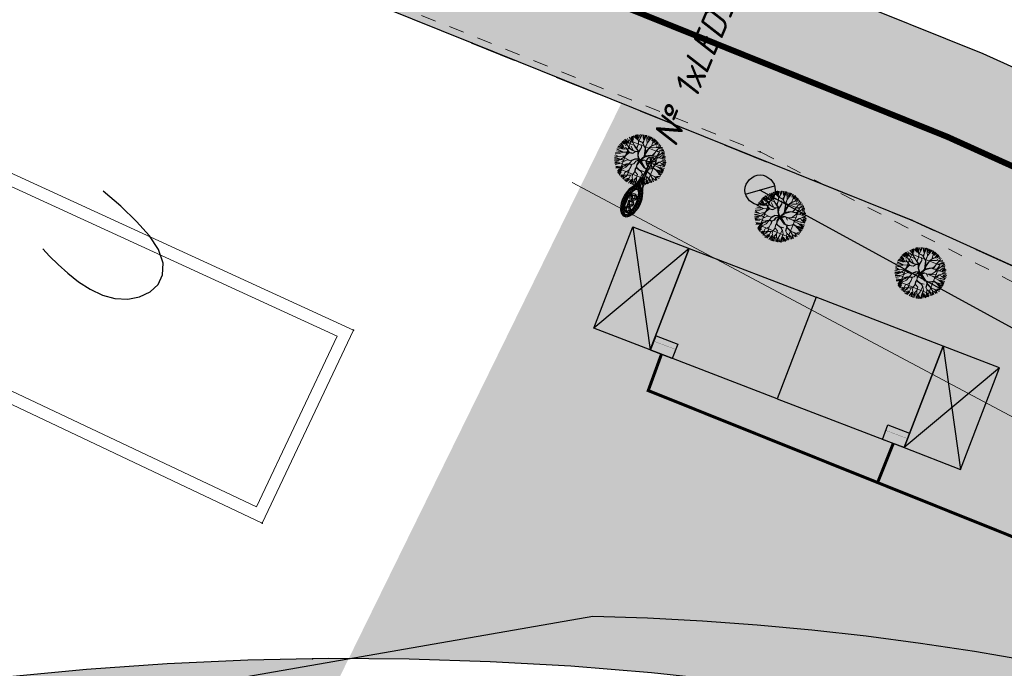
# Model space of a CAD drawing. Extents: x 4085 to 16701, y -65 to 10948.
# Tile 131 of 256: x 14807 to 14840, y 10893 to 10915. Entities that reach past the tile are written whole.
import ezdxf
from ezdxf.xclip import XClip

# ---------------------------------------------------------------- set-up
doc = ezdxf.new("R2010")
doc.units = 0
doc.header["$MEASUREMENT"] = 0
doc.header["$XCLIPFRAME"] = 0
for name, pattern in [('ACAD_ISO03W100', [30, 12, -18]), ('CONTI', [0]), ('STRIHSMALL', [1, 0.5, -0.5]), ('Д_ТРОТ_ТРУБА', [3, 1.5, -1.5])]:
    doc.linetypes.add(name, pattern=pattern)
doc.layers.get('0').update_dxf_attribs({"color": 250, "linetype": 'CONTI'})
for name, color, linetype in [('(011) Колодцы', 7, 'Continuous'), ('(014) Водопровод', 5, 'ИК_Водопровод -------в--------'), ('(025) Дорога', 7, 'Continuous'), ('(035) Откосы', 7, 'Continuous'), ('GORIZDEFAULT', 32, 'CONTI'), ('PI_TTDEFAULT', 5, 'CONTI'), ('Трассы.Дискретная модель.Подошвы откосов', 7, 'Continuous'), ('Электрика', 7, 'Continuous')]:
    doc.layers.add(name, color=color, linetype=linetype)
for name, color, linetype, lineweight in [('.', 7, 'Continuous', 15), ('0ZG - GOR-INCE', 5, 'Continuous', 15), ('Cayxanh1', 98, 'Continuous', 30)]:
    doc.layers.add(name, color=color, linetype=linetype, lineweight=lineweight)
doc.styles.add('ISOCPEUR_0001', font='isocpeur.TTF', dxfattribs={"height": 0.2})
doc.styles.add('S', font='txtwr', dxfattribs={"oblique": 15})
doc.styles.get("Standard").update_dxf_attribs({"font": 'times.ttf'})
doc.linetypes.add('ИК_Водопровод -------в--------', pattern='A,9,-0.6,["В",Standard,S=1.2,R=0,X=0,Y=-0.6],-1.2', length=10.8)
doc.linetypes.add('ОТКОСЫ_НЕУКР', pattern='A,0.5,["|",Standard,S=1.2,R=0,X=0,Y=-1.2],1,["|",Standard,S=0.5,R=0,X=0,Y=-0.5],0.5', length=2)

# ---------------------------------------------------------------- blocks, each defined once
blk = doc.blocks.new('wedwedwedewdewd')
at = {"layer": '.', "linetype": 'Continuous'}
h = blk.add_hatch(color=256, dxfattribs=at)
h.dxf.hatch_style = 1
h.set_gradient(color1=(255, 217, 179), color2=(255, 209, 163), one_color=1, tint=0.82, name='HEMISPHERICAL')
h.paths.add_polyline_path([(16128.663, 10756.61), (16126.663, 10756.61), (16126.663, 10760.21), (16128.663, 10760.21)])
h.paths.add_polyline_path([(16137.663, 10756.61), (16139.663, 10756.61), (16139.663, 10760.21), (16137.663, 10760.21)])
h = blk.add_hatch(color=256, dxfattribs=at)
h.dxf.hatch_style = 1
h.set_gradient(color1=(255, 127, 127), color2=(255, 133, 133), one_color=1, tint=0.76, name='HEMISPHERICAL')
h.paths.add_polyline_path([(16133.163, 10760.21), (16133.163, 10756.61), (16137.663, 10756.61), (16137.663, 10760.21)])
h.paths.add_polyline_path([(16133.163, 10760.21), (16133.163, 10756.61), (16128.663, 10756.61), (16128.663, 10760.21)])
at = {"linetype": 'Continuous'}
for points in [[(16128.663, 10756.61), (16126.663, 10756.61), (16126.663, 10760.21), (16128.663, 10760.21)], [(16133.163, 10760.21), (16133.163, 10756.61), (16128.663, 10756.61), (16128.663, 10760.21)], [(16133.163, 10760.21), (16133.163, 10756.61), (16137.663, 10756.61), (16137.663, 10760.21)], [(16137.663, 10756.61), (16139.663, 10756.61), (16139.663, 10760.21), (16137.663, 10760.21)]]:
    blk.add_lwpolyline(points, close=True, dxfattribs=at)
for points in [[(16126.663, 10760.21), (16128.663, 10756.61)], [(16128.663, 10760.21), (16126.663, 10756.61)], [(16137.663, 10760.21), (16139.663, 10756.61)], [(16139.663, 10760.21), (16137.663, 10756.61)]]:
    blk.add_lwpolyline(points, dxfattribs=at)
blk = doc.blocks.new('qwdwqdwqdwqdwqdwqdwqdwqdwqdwq')
at = {"layer": 'Cayxanh1', "lineweight": 18, "extrusion": (-1.80213e-06, 5.58366e-05, 1)}
for p, q in [((16015.25, 11063.047, 9.176), (16015.093, 11063.1, 9.175)), ((16015.139, 11063.133, 9.175), (16015.208, 11063.089, 9.176)), ((16015.253, 11063.055, 9.176), (16015.163, 11063.169, 9.175)), ((16015.177, 11063.169, 9.175), (16015.25, 11063.073, 9.176)), ((16015.25, 11063.073, 9.176), (16015.192, 11063.183, 9.175)), ((16015.272, 11063.062, 9.176), (16015.203, 11063.191, 9.175)), ((16015.238, 11063.201, 9.175), (16015.289, 11063.08, 9.176)), ((16015.273, 11063.205, 9.175), (16015.337, 11063.119, 9.175)), ((16015.308, 11063.231, 9.175), (16015.342, 11063.192, 9.175)), ((16015.345, 11063.131, 9.175), (16015.324, 11063.175, 9.175)), ((16015.326, 11062.988, 9.176), (16015.353, 11063.168, 9.175)), ((16015.353, 11063.168, 9.175), (16015.342, 11063.249, 9.175)), ((16015.377, 11063.248, 9.175), (16015.457, 11063.118, 9.175)), ((16015.485, 11063.094, 9.176), (16015.405, 11063.263, 9.175)), ((16015.454, 11063.269, 9.175), (16015.479, 11063.174, 9.175)), ((16015.473, 11063.014, 9.176), (16015.488, 11063.104, 9.176)), ((16015.485, 11063.207, 9.175), (16015.474, 11063.28, 9.175)), ((16015.488, 11063.104, 9.176), (16015.485, 11063.207, 9.175)), ((16015.486, 11063.28, 9.175), (16015.492, 11063.211, 9.175)), ((16015.488, 11063.075, 9.176), (16015.5, 11063.284, 9.175)), ((16015.554, 11063.16, 9.175), (16015.515, 11063.28, 9.175)), ((16015.558, 11063.163, 9.175), (16015.574, 11063.291, 9.175)), ((16015.608, 11063.053, 9.176), (16015.558, 11063.163, 9.175)), ((16015.604, 11063.156, 9.175), (16015.652, 11063.289, 9.175)), ((16015.605, 11063.285, 9.175), (16015.604, 11063.156, 9.175)), ((16015.612, 11063.053, 9.176), (16015.683, 11063.29, 9.175)), ((16015.708, 11063.271, 9.175), (16015.725, 11063.177, 9.175)), ((16015.774, 11063.155, 9.175), (16015.727, 11063.286, 9.175)), ((16015.781, 11063.008, 9.176), (16015.774, 11063.155, 9.175)), ((16015.776, 11063.211, 9.175), (16015.811, 11063.271, 9.175)), ((16015.777, 11063.267, 9.175), (16015.776, 11063.211, 9.175)), ((16015.778, 11063.158, 9.175), (16015.833, 11063.256, 9.175)), ((16015.781, 11063.03, 9.176), (16015.872, 11063.099, 9.176)), ((16015.784, 11063.008, 9.176), (16015.872, 11063.095, 9.176)), ((16015.867, 11063.241, 9.175), (16015.806, 11063.142, 9.175)), ((16015.866, 11063.12, 9.176), (16015.897, 11063.227, 9.175)), ((16015.872, 11063.095, 9.176), (16015.931, 11063.223, 9.175)), ((16015.914, 11063.133, 9.175), (16015.953, 11063.201, 9.175)), ((16015.914, 11063.094, 9.176), (16015.991, 11063.18, 9.175)), ((16015.949, 11063.025, 9.176), (16016.133, 11063.108, 9.176)), ((16016, 11063.089, 9.176), (16016.017, 11063.166, 9.175)), ((16016.048, 11063.05, 9.176), (16016.063, 11063.149, 9.175)), ((16014.919, 11062.753, 9.176), (16014.831, 11062.79, 9.176)), ((16015.008, 11062.776, 9.176), (16014.841, 11062.812, 9.176)), ((16015.004, 11062.793, 9.176), (16014.858, 11062.846, 9.176)), ((16015.021, 11062.822, 9.176), (16014.879, 11062.885, 9.176)), ((16015.021, 11062.825, 9.176), (16014.894, 11062.888, 9.176)), ((16015.047, 11062.825, 9.176), (16014.905, 11062.903, 9.176)), ((16015.06, 11062.836, 9.176), (16014.953, 11062.949, 9.176)), ((16015.147, 11062.926, 9.176), (16014.992, 11063.013, 9.176)), ((16015.252, 11062.82, 9.176), (16015.021, 11062.822, 9.176)), ((16015.095, 11062.891, 9.176), (16015.022, 11062.931, 9.176)), ((16015.044, 11063.039, 9.176), (16015.147, 11062.926, 9.176)), ((16015.133, 11062.986, 9.176), (16015.056, 11063.071, 9.176)), ((16015.087, 11063.09, 9.176), (16015.147, 11062.995, 9.176)), ((16015.161, 11062.891, 9.176), (16015.095, 11062.891, 9.176)), ((16015.168, 11062.894, 9.176), (16015.133, 11062.986, 9.176)), ((16015.259, 11062.824, 9.176), (16015.168, 11062.894, 9.176)), ((16015.398, 11062.732, 9.176), (16015.252, 11062.82, 9.176)), ((16015.334, 11063.014, 9.176), (16015.253, 11063.055, 9.176)), ((16015.438, 11062.688, 9.176), (16015.267, 11062.806, 9.176)), ((16015.334, 11063.021, 9.176), (16015.272, 11063.062, 9.176)), ((16015.326, 11062.988, 9.176), (16015.355, 11062.893, 9.176)), ((16015.355, 11062.923, 9.176), (16015.326, 11062.988, 9.176)), ((16015.399, 11063.017, 9.176), (16015.334, 11063.021, 9.176)), ((16015.455, 11063.006, 9.176), (16015.334, 11063.014, 9.176)), ((16015.355, 11062.893, 9.176), (16015.351, 11062.769, 9.176)), ((16015.366, 11062.761, 9.176), (16015.355, 11062.923, 9.176)), ((16015.473, 11063.014, 9.176), (16015.399, 11063.017, 9.176)), ((16015.498, 11062.845, 9.176), (16015.447, 11062.936, 9.176)), ((16015.615, 11062.877, 9.176), (16015.455, 11063.006, 9.176)), ((16015.46, 11062.698, 9.176), (16015.494, 11062.841, 9.176)), ((16015.475, 11062.694, 9.176), (16015.498, 11062.845, 9.176)), ((16015.484, 11063.024, 9.176), (16015.488, 11062.999, 9.176)), ((16015.502, 11062.98, 9.176), (16015.488, 11063.075, 9.176)), ((16015.626, 11062.881, 9.176), (16015.502, 11062.98, 9.176)), ((16015.601, 11062.903, 9.176), (16015.612, 11063.049, 9.176)), ((16015.622, 11062.888, 9.176), (16015.608, 11063.053, 9.176)), ((16015.683, 11062.605, 9.176), (16015.615, 11062.877, 9.176)), ((16015.676, 11062.712, 9.176), (16015.626, 11062.881, 9.176)), ((16015.673, 11062.738, 9.176), (16015.736, 11062.942, 9.176)), ((16015.684, 11062.716, 9.176), (16015.706, 11062.803, 9.176)), ((16015.694, 11062.704, 9.176), (16015.744, 11062.957, 9.176)), ((16015.744, 11062.957, 9.176), (16015.781, 11063.008, 9.176)), ((16015.747, 11062.946, 9.176), (16015.828, 11062.971, 9.176)), ((16015.758, 11062.968, 9.176), (16015.832, 11062.975, 9.176)), ((16015.828, 11062.971, 9.176), (16015.949, 11063.025, 9.176)), ((16015.922, 11062.736, 9.176), (16015.966, 11062.835, 9.176)), ((16015.944, 11062.736, 9.176), (16015.958, 11062.783, 9.176)), ((16015.953, 11063.029, 9.176), (16015.96, 11063.076, 9.176)), ((16015.958, 11062.783, 9.176), (16015.985, 11062.9, 9.176)), ((16015.981, 11062.908, 9.176), (16016.018, 11063.01, 9.176)), ((16015.985, 11062.9, 9.176), (16016.109, 11062.958, 9.176)), ((16015.992, 11062.923, 9.176), (16016.106, 11062.955, 9.176)), ((16016.018, 11063.01, 9.176), (16016.048, 11063.05, 9.176)), ((16016.028, 11062.75, 9.176), (16016.131, 11062.827, 9.176)), ((16016.05, 11062.681, 9.176), (16016.095, 11062.882, 9.176)), ((16016.06, 11063.033, 9.176), (16016.146, 11063.08, 9.176)), ((16016.085, 11062.973, 9.176), (16016.172, 11063.058, 9.176)), ((16016.109, 11062.958, 9.176), (16016.201, 11063.053, 9.176)), ((16016.131, 11062.827, 9.176), (16016.201, 11062.947, 9.176)), ((16016.143, 11062.995, 9.176), (16016.209, 11063.042, 9.176)), ((16016.143, 11062.987, 9.176), (16016.216, 11063.027, 9.176)), ((16016.16, 11062.742, 9.176), (16016.223, 11062.852, 9.176)), ((16016.167, 11062.946, 9.176), (16016.236, 11063.006, 9.176)), ((16016.201, 11062.947, 9.176), (16016.26, 11062.99, 9.176)), ((16016.201, 11062.903, 9.176), (16016.274, 11062.963, 9.176)), ((16016.218, 11062.89, 9.176), (16016.278, 11062.932, 9.176)), ((16016.235, 11062.86, 9.176), (16016.295, 11062.902, 9.176)), ((16016.243, 11062.786, 9.176), (16016.304, 11062.881, 9.176)), ((16016.248, 11062.753, 9.176), (16016.336, 11062.869, 9.176)), ((16016.248, 11062.753, 9.176), (16016.355, 11062.847, 9.176)), ((16016.269, 11062.743, 9.176), (16016.359, 11062.803, 9.176)), ((16016.277, 11062.679, 9.176), (16016.368, 11062.777, 9.176)), ((16014.756, 11062.49, 9.176), (16014.969, 11062.482, 9.176)), ((16014.98, 11062.482, 9.176), (16014.76, 11062.501, 9.176)), ((16014.951, 11062.566, 9.176), (16014.761, 11062.541, 9.176)), ((16014.892, 11062.588, 9.176), (16014.764, 11062.574, 9.176)), ((16014.95, 11062.471, 9.176), (16014.769, 11062.442, 9.176)), ((16014.772, 11062.589, 9.176), (16014.845, 11062.592, 9.176)), ((16014.944, 11062.581, 9.176), (16014.775, 11062.611, 9.176)), ((16014.938, 11062.613, 9.176), (16014.788, 11062.665, 9.176)), ((16014.937, 11062.643, 9.176), (16014.802, 11062.706, 9.176)), ((16014.93, 11062.742, 9.176), (16014.814, 11062.756, 9.176)), ((16014.921, 11062.665, 9.176), (16014.818, 11062.73, 9.176)), ((16014.99, 11062.482, 9.176), (16014.898, 11062.387, 9.176)), ((16015.021, 11062.752, 9.176), (16014.919, 11062.753, 9.176)), ((16015.006, 11062.591, 9.176), (16014.937, 11062.643, 9.176)), ((16015.002, 11062.591, 9.176), (16014.944, 11062.581, 9.176)), ((16015.018, 11062.749, 9.176), (16014.963, 11062.709, 9.176)), ((16015.166, 11062.543, 9.176), (16014.99, 11062.482, 9.176)), ((16015.174, 11062.543, 9.176), (16014.995, 11062.661, 9.176)), ((16015.116, 11062.657, 9.176), (16015.002, 11062.591, 9.176)), ((16015.16, 11062.671, 9.176), (16015.021, 11062.752, 9.176)), ((16015.131, 11062.668, 9.176), (16015.021, 11062.749, 9.176)), ((16015.148, 11062.532, 9.176), (16015.089, 11062.375, 9.176)), ((16015.167, 11062.528, 9.176), (16015.096, 11062.378, 9.176)), ((16015.105, 11062.594, 9.176), (16015.189, 11062.55, 9.176)), ((16015.251, 11062.641, 9.176), (16015.116, 11062.657, 9.176)), ((16015.244, 11062.652, 9.176), (16015.131, 11062.668, 9.176)), ((16015.277, 11062.652, 9.176), (16015.157, 11062.759, 9.176)), ((16015.27, 11062.644, 9.176), (16015.16, 11062.671, 9.176)), ((16015.306, 11062.568, 9.176), (16015.166, 11062.543, 9.176)), ((16015.17, 11062.532, 9.176), (16015.299, 11062.56, 9.176)), ((16015.347, 11062.644, 9.176), (16015.262, 11062.645, 9.176)), ((16015.376, 11062.659, 9.176), (16015.27, 11062.644, 9.176)), ((16015.383, 11062.659, 9.176), (16015.306, 11062.568, 9.176)), ((16015.361, 11062.655, 9.176), (16015.306, 11062.568, 9.176)), ((16015.427, 11062.688, 9.176), (16015.376, 11062.659, 9.176)), ((16015.431, 11062.673, 9.176), (16015.383, 11062.659, 9.176)), ((16015.471, 11062.684, 9.176), (16015.398, 11062.732, 9.176)), ((16015.54, 11062.456, 9.176), (16015.426, 11062.413, 9.176)), ((16015.551, 11062.442, 9.176), (16015.429, 11062.41, 9.176)), ((16015.431, 11062.673, 9.176), (16015.474, 11062.57, 9.176)), ((16015.457, 11062.647, 9.176), (16015.438, 11062.688, 9.176)), ((16015.485, 11062.555, 9.176), (16015.46, 11062.68, 9.176)), ((16015.492, 11062.567, 9.176), (16015.471, 11062.684, 9.176)), ((16015.554, 11062.445, 9.176), (16015.482, 11062.548, 9.176)), ((16015.546, 11062.471, 9.176), (16015.485, 11062.555, 9.176)), ((16015.604, 11062.442, 9.176), (16015.488, 11062.34, 9.176)), ((16015.55, 11062.486, 9.176), (16015.492, 11062.567, 9.176)), ((16015.492, 11062.354, 9.176), (16015.565, 11062.453, 9.176)), ((16015.583, 11062.445, 9.176), (16015.492, 11062.354, 9.176)), ((16015.609, 11062.441, 9.176), (16015.546, 11062.471, 9.176)), ((16015.609, 11062.441, 9.176), (16015.55, 11062.486, 9.176)), ((16015.604, 11062.442, 9.176), (16015.561, 11062.262, 9.176)), ((16015.604, 11062.442, 9.176), (16015.683, 11062.605, 9.176)), ((16015.604, 11062.442, 9.176), (16015.697, 11062.595, 9.176)), ((16015.604, 11062.442, 9.176), (16015.627, 11062.379, 9.176)), ((16015.631, 11062.463, 9.176), (16015.624, 11062.441, 9.176)), ((16015.624, 11062.441, 9.176), (16015.638, 11062.382, 9.176)), ((16015.638, 11062.382, 9.176), (16015.645, 11062.441, 9.176)), ((16015.645, 11062.441, 9.176), (16015.646, 11062.485, 9.176)), ((16015.646, 11062.485, 9.176), (16015.705, 11062.583, 9.176)), ((16015.646, 11062.452, 9.176), (16015.719, 11062.499, 9.176)), ((16015.649, 11062.438, 9.176), (16015.705, 11062.481, 9.176)), ((16015.664, 11062.423, 9.176), (16015.748, 11062.492, 9.176)), ((16015.694, 11062.697, 9.176), (16015.676, 11062.712, 9.176)), ((16015.697, 11062.595, 9.176), (16015.68, 11062.693, 9.176)), ((16015.705, 11062.595, 9.176), (16015.694, 11062.697, 9.176)), ((16015.705, 11062.635, 9.176), (16015.87, 11062.729, 9.176)), ((16015.705, 11062.481, 9.176), (16015.756, 11062.499, 9.176)), ((16015.712, 11062.613, 9.176), (16015.844, 11062.7, 9.176)), ((16015.716, 11062.595, 9.176), (16015.878, 11062.721, 9.176)), ((16015.748, 11062.492, 9.176), (16015.785, 11062.492, 9.176)), ((16015.756, 11062.499, 9.176), (16015.869, 11062.499, 9.176)), ((16015.785, 11062.492, 9.176), (16015.876, 11062.425, 9.176)), ((16015.807, 11062.481, 9.176), (16015.884, 11062.495, 9.176)), ((16015.858, 11062.499, 9.176), (16015.972, 11062.542, 9.176)), ((16015.869, 11062.499, 9.176), (16015.942, 11062.483, 9.176)), ((16015.87, 11062.729, 9.176), (16015.944, 11062.736, 9.176)), ((16015.878, 11062.721, 9.176), (16015.973, 11062.728, 9.176)), ((16015.899, 11062.498, 9.176), (16015.976, 11062.542, 9.176)), ((16015.942, 11062.483, 9.176), (16016.122, 11062.497, 9.176)), ((16015.972, 11062.542, 9.176), (16016.053, 11062.677, 9.176)), ((16015.973, 11062.728, 9.176), (16016.028, 11062.75, 9.176)), ((16015.983, 11062.542, 9.176), (16016.119, 11062.611, 9.176)), ((16016.005, 11062.483, 9.176), (16016.082, 11062.479, 9.176)), ((16016.053, 11062.677, 9.176), (16016.156, 11062.742, 9.176)), ((16016.057, 11062.703, 9.176), (16016.16, 11062.746, 9.176)), ((16016.063, 11062.49, 9.176), (16016.118, 11062.461, 9.176)), ((16016.118, 11062.461, 9.176), (16016.228, 11062.453, 9.176)), ((16016.122, 11062.497, 9.176), (16016.21, 11062.614, 9.176)), ((16016.133, 11062.501, 9.176), (16016.269, 11062.515, 9.176)), ((16016.151, 11062.508, 9.176), (16016.218, 11062.621, 9.176)), ((16016.156, 11062.742, 9.176), (16016.248, 11062.753, 9.176)), ((16016.21, 11062.614, 9.176), (16016.339, 11062.705, 9.176)), ((16016.218, 11062.614, 9.176), (16016.445, 11062.587, 9.176)), ((16016.228, 11062.453, 9.176), (16016.455, 11062.411, 9.176)), ((16016.269, 11062.515, 9.176), (16016.32, 11062.511, 9.176)), ((16016.271, 11062.455, 9.176), (16016.452, 11062.437, 9.176)), ((16016.276, 11062.528, 9.176), (16016.44, 11062.536, 9.176)), ((16016.302, 11062.593, 9.176), (16016.44, 11062.557, 9.176)), ((16016.314, 11062.468, 9.176), (16016.461, 11062.484, 9.176)), ((16016.337, 11062.653, 9.176), (16016.441, 11062.691, 9.176)), ((16016.337, 11062.648, 9.176), (16016.445, 11062.648, 9.176)), ((16016.337, 11062.618, 9.176), (16016.445, 11062.622, 9.176)), ((16016.339, 11062.705, 9.176), (16016.42, 11062.708, 9.176)), ((16016.346, 11062.713, 9.176), (16016.398, 11062.747, 9.176)), ((16014.907, 11062.42, 9.176), (16014.756, 11062.373, 9.176)), ((16014.898, 11062.387, 9.176), (16014.762, 11062.321, 9.176)), ((16014.885, 11062.269, 9.176), (16014.773, 11062.257, 9.176)), ((16014.927, 11062.28, 9.176), (16014.785, 11062.303, 9.176)), ((16014.85, 11062.215, 9.176), (16014.788, 11062.201, 9.176)), ((16014.887, 11062.215, 9.176), (16014.795, 11062.19, 9.176)), ((16014.966, 11062.204, 9.176), (16014.819, 11062.14, 9.176)), ((16014.985, 11062.2, 9.176), (16014.827, 11062.105, 9.176)), ((16014.96, 11062.222, 9.176), (16014.832, 11062.219, 9.176)), ((16015.021, 11062.115, 9.176), (16014.856, 11062.065, 9.176)), ((16014.961, 11062.161, 9.176), (16014.858, 11062.084, 9.176)), ((16015.059, 11062.236, 9.176), (16014.887, 11062.215, 9.176)), ((16015.016, 11062.342, 9.176), (16014.927, 11062.28, 9.176)), ((16015.1, 11062.371, 9.176), (16014.985, 11062.2, 9.176)), ((16015.096, 11062.378, 9.176), (16015.016, 11062.342, 9.176)), ((16015.168, 11062.103, 9.176), (16015.021, 11062.115, 9.176)), ((16015.272, 11062.304, 9.176), (16015.056, 11062.331, 9.176)), ((16015.143, 11062.217, 9.176), (16015.058, 11062.163, 9.176)), ((16015.139, 11062.221, 9.176), (16015.059, 11062.236, 9.176)), ((16015.209, 11062.297, 9.176), (16015.139, 11062.221, 9.176)), ((16015.238, 11062.158, 9.176), (16015.168, 11062.103, 9.176)), ((16015.175, 11062.1, 9.176), (16015.238, 11062.143, 9.176)), ((16015.238, 11062.143, 9.176), (16015.201, 11062.07, 9.176)), ((16015.345, 11062.311, 9.176), (16015.209, 11062.297, 9.176)), ((16015.252, 11062.154, 9.176), (16015.212, 11062.07, 9.176)), ((16015.348, 11062.201, 9.176), (16015.238, 11062.158, 9.176)), ((16015.355, 11062.194, 9.176), (16015.252, 11062.154, 9.176)), ((16015.352, 11062.307, 9.176), (16015.263, 11062.048, 9.176)), ((16015.426, 11062.413, 9.176), (16015.326, 11062.311, 9.176)), ((16015.429, 11062.41, 9.176), (16015.345, 11062.311, 9.176)), ((16015.406, 11062.208, 9.176), (16015.348, 11062.201, 9.176)), ((16015.399, 11062.186, 9.176), (16015.355, 11062.194, 9.176)), ((16015.359, 11062.311, 9.176), (16015.448, 11062.413, 9.176)), ((16015.399, 11062.208, 9.176), (16015.409, 11062.098, 9.176)), ((16015.447, 11062.241, 9.176), (16015.406, 11062.208, 9.176)), ((16015.465, 11062.263, 9.176), (16015.407, 11062.212, 9.176)), ((16015.409, 11062.084, 9.176), (16015.414, 11062.205, 9.176)), ((16015.473, 11062.256, 9.176), (16015.447, 11062.241, 9.176)), ((16015.484, 11062.358, 9.176), (16015.465, 11062.263, 9.176)), ((16015.488, 11062.34, 9.176), (16015.473, 11062.256, 9.176)), ((16015.583, 11062.416, 9.176), (16015.557, 11062.27, 9.176)), ((16015.561, 11062.262, 9.176), (16015.582, 11062.171, 9.176)), ((16015.575, 11062.167, 9.176), (16015.567, 11062.112, 9.176)), ((16015.586, 11062.156, 9.176), (16015.571, 11062.116, 9.176)), ((16015.571, 11062.116, 9.176), (16015.596, 11062.024, 9.176)), ((16015.609, 11062.379, 9.176), (16015.575, 11062.266, 9.176)), ((16015.575, 11062.266, 9.176), (16015.589, 11062.178, 9.176)), ((16015.582, 11062.171, 9.176), (16015.626, 11062.145, 9.176)), ((16015.589, 11062.178, 9.176), (16015.641, 11062.152, 9.176)), ((16015.626, 11062.145, 9.176), (16015.765, 11062.104, 9.176)), ((16015.627, 11062.379, 9.176), (16015.824, 11062.253, 9.176)), ((16015.641, 11062.152, 9.176), (16015.746, 11062.118, 9.176)), ((16015.653, 11062.43, 9.176), (16015.864, 11062.264, 9.176)), ((16015.653, 11062.412, 9.176), (16015.816, 11062.286, 9.176)), ((16015.656, 11062.375, 9.176), (16015.653, 11062.412, 9.176)), ((16015.813, 11062.272, 9.176), (16015.656, 11062.375, 9.176)), ((16015.816, 11062.286, 9.176), (16015.674, 11062.379, 9.176)), ((16015.86, 11062.143, 9.176), (16015.725, 11062.126, 9.176)), ((16015.765, 11062.118, 9.176), (16015.841, 11062.056, 9.176)), ((16015.768, 11062.118, 9.176), (16015.86, 11062.143, 9.176)), ((16015.864, 11062.264, 9.176), (16015.813, 11062.272, 9.176)), ((16015.824, 11062.253, 9.176), (16015.894, 11062.249, 9.176)), ((16015.875, 11062.264, 9.176), (16015.912, 11062.264, 9.176)), ((16015.894, 11062.249, 9.176), (16015.941, 11062.19, 9.176)), ((16015.912, 11062.264, 9.176), (16015.988, 11062.281, 9.176)), ((16015.93, 11062.242, 9.176), (16015.955, 11062.19, 9.176)), ((16015.933, 11062.242, 9.176), (16016.007, 11062.278, 9.176)), ((16015.937, 11062.187, 9.176), (16015.944, 11062.066, 9.176)), ((16015.941, 11062.19, 9.176), (16016.105, 11062.116, 9.176)), ((16015.959, 11062.066, 9.176), (16015.948, 11062.183, 9.176)), ((16015.955, 11062.19, 9.176), (16016.101, 11062.127, 9.176)), ((16015.988, 11062.281, 9.176), (16016.128, 11062.362, 9.176)), ((16016.007, 11062.278, 9.176), (16016.125, 11062.35, 9.176)), ((16016.101, 11062.127, 9.176), (16016.28, 11062.104, 9.176)), ((16016.105, 11062.116, 9.176), (16016.292, 11062.119, 9.176)), ((16016.125, 11062.35, 9.176), (16016.223, 11062.332, 9.176)), ((16016.128, 11062.362, 9.176), (16016.212, 11062.342, 9.176)), ((16016.212, 11062.342, 9.176), (16016.399, 11062.36, 9.176)), ((16016.223, 11062.332, 9.176), (16016.373, 11062.269, 9.176)), ((16016.362, 11062.257, 9.176), (16016.227, 11062.324, 9.176)), ((16016.388, 11062.374, 9.176), (16016.234, 11062.346, 9.176)), ((16016.284, 11062.33, 9.176), (16016.443, 11062.325, 9.176)), ((16016.292, 11062.119, 9.176), (16016.416, 11062.158, 9.176)), ((16016.301, 11062.433, 9.176), (16016.451, 11062.385, 9.176)), ((16016.313, 11062.145, 9.176), (16016.429, 11062.2, 9.176)), ((16016.322, 11062.304, 9.176), (16016.451, 11062.299, 9.176)), ((16016.343, 11062.244, 9.176), (16016.421, 11062.221, 9.176)), ((16016.427, 11062.239, 9.176), (16016.362, 11062.257, 9.176)), ((16016.435, 11062.25, 9.176), (16016.366, 11062.265, 9.176)), ((16016.373, 11062.269, 9.176), (16016.443, 11062.264, 9.176)), ((16016.457, 11062.367, 9.176), (16016.388, 11062.374, 9.176)), ((16016.399, 11062.36, 9.176), (16016.454, 11062.341, 9.176)), ((16016.457, 11062.356, 9.176), (16016.414, 11062.363, 9.176)), ((16014.93, 11062.072, 9.176), (16014.856, 11062.057, 9.176)), ((16014.867, 11062.043, 9.176), (16014.93, 11062.072, 9.176)), ((16014.875, 11062.028, 9.176), (16015.01, 11062.108, 9.176)), ((16015.026, 11062.083, 9.176), (16014.9, 11062.002, 9.176)), ((16015.085, 11061.997, 9.176), (16014.935, 11061.959, 9.176)), ((16015.094, 11061.984, 9.176), (16014.951, 11061.924, 9.176)), ((16015.098, 11061.961, 9.176), (16014.958, 11061.896, 9.176)), ((16015.081, 11061.924, 9.176), (16015.054, 11061.821, 9.176)), ((16015.123, 11061.997, 9.176), (16015.078, 11061.782, 9.176)), ((16015.157, 11062.049, 9.176), (16015.085, 11061.767, 9.176)), ((16015.149, 11062.052, 9.176), (16015.098, 11061.961, 9.176)), ((16015.162, 11061.902, 9.176), (16015.123, 11061.751, 9.176)), ((16015.212, 11062.07, 9.176), (16015.149, 11062.052, 9.176)), ((16015.179, 11061.837, 9.176), (16015.149, 11061.742, 9.176)), ((16015.263, 11062.048, 9.176), (16015.163, 11061.935, 9.176)), ((16015.5, 11061.852, 9.176), (16015.228, 11061.77, 9.176)), ((16015.246, 11061.777, 9.176), (16015.522, 11061.874, 9.176)), ((16015.291, 11061.876, 9.176), (16015.279, 11061.715, 9.176)), ((16015.391, 11061.992, 9.176), (16015.291, 11061.876, 9.176)), ((16015.381, 11061.797, 9.176), (16015.324, 11061.66, 9.176)), ((16015.408, 11061.893, 9.176), (16015.389, 11061.758, 9.176)), ((16015.409, 11062.098, 9.176), (16015.391, 11061.992, 9.176)), ((16015.394, 11061.999, 9.176), (16015.408, 11061.893, 9.176)), ((16015.503, 11061.852, 9.176), (16015.492, 11061.743, 9.176)), ((16015.562, 11061.918, 9.176), (16015.503, 11061.852, 9.176)), ((16015.592, 11062.017, 9.176), (16015.559, 11061.925, 9.176)), ((16015.559, 11061.925, 9.176), (16015.565, 11061.834, 9.176)), ((16015.565, 11061.834, 9.176), (16015.613, 11061.757, 9.176)), ((16015.567, 11062.112, 9.176), (16015.585, 11062.009, 9.176)), ((16015.596, 11062.024, 9.176), (16015.702, 11061.972, 9.176)), ((16015.705, 11061.848, 9.176), (16015.664, 11061.76, 9.176)), ((16015.716, 11061.851, 9.176), (16015.668, 11061.753, 9.176)), ((16015.702, 11061.972, 9.176), (16015.716, 11061.851, 9.176)), ((16015.709, 11061.881, 9.176), (16015.705, 11061.848, 9.176)), ((16015.716, 11061.851, 9.176), (16015.748, 11061.767, 9.176)), ((16015.765, 11062.104, 9.176), (16015.838, 11062.045, 9.176)), ((16015.829, 11061.862, 9.176), (16015.788, 11061.675, 9.176)), ((16015.838, 11062.045, 9.176), (16015.829, 11061.862, 9.176)), ((16015.845, 11062.052, 9.176), (16015.914, 11061.942, 9.176)), ((16015.906, 11061.927, 9.176), (16015.913, 11061.813, 9.176)), ((16015.923, 11061.656, 9.176), (16015.909, 11061.806, 9.176)), ((16015.913, 11061.813, 9.176), (16015.938, 11061.66, 9.176)), ((16015.914, 11061.942, 9.176), (16015.924, 11061.832, 9.176)), ((16015.921, 11061.832, 9.176), (16015.949, 11061.659, 9.176)), ((16015.924, 11061.832, 9.176), (16016.074, 11061.743, 9.176)), ((16015.944, 11062.066, 9.176), (16016.013, 11062.011, 9.176)), ((16015.954, 11061.845, 9.176), (16016.091, 11061.776, 9.176)), ((16016.013, 11062.011, 9.176), (16016.053, 11061.882, 9.176)), ((16016.024, 11062, 9.176), (16016.17, 11061.959, 9.176)), ((16016.031, 11062.011, 9.176), (16016.177, 11061.962, 9.176)), ((16016.044, 11061.867, 9.176), (16016.104, 11061.797, 9.176)), ((16016.053, 11061.882, 9.176), (16016.144, 11061.812, 9.176)), ((16016.066, 11061.905, 9.176), (16016.16, 11061.84, 9.176)), ((16016.094, 11062.113, 9.176), (16016.211, 11062.032, 9.176)), ((16016.135, 11061.956, 9.176), (16016.19, 11061.87, 9.176)), ((16016.177, 11061.962, 9.176), (16016.228, 11061.885, 9.176)), ((16016.209, 11062.012, 9.176), (16016.247, 11061.908, 9.176)), ((16016.211, 11062.032, 9.176), (16016.284, 11061.936, 9.176)), ((16016.239, 11062.042, 9.176), (16016.329, 11062.003, 9.176)), ((16016.28, 11062.104, 9.176), (16016.338, 11062.012, 9.176)), ((16016.304, 11062.102, 9.176), (16016.372, 11062.033, 9.176)), ((16016.325, 11062.111, 9.176), (16016.416, 11062.11, 9.176)), ((16015.228, 11061.77, 9.176), (16015.151, 11061.723, 9.176)), ((16015.261, 11061.763, 9.176), (16015.204, 11061.708, 9.176)), ((16015.265, 11061.759, 9.176), (16015.239, 11061.695, 9.176)), ((16015.279, 11061.715, 9.176), (16015.253, 11061.678, 9.176)), ((16015.312, 11061.776, 9.176), (16015.303, 11061.656, 9.176)), ((16015.463, 11061.745, 9.176), (16015.35, 11061.651, 9.176)), ((16015.492, 11061.743, 9.176), (16015.378, 11061.619, 9.176)), ((16015.403, 11061.622, 9.176), (16015.473, 11061.713, 9.176)), ((16015.492, 11061.739, 9.176), (16015.418, 11061.615, 9.176)), ((16015.519, 11061.732, 9.176), (16015.462, 11061.612, 9.176)), ((16015.579, 11061.749, 9.176), (16015.539, 11061.598, 9.176)), ((16015.613, 11061.757, 9.176), (16015.59, 11061.673, 9.176)), ((16015.59, 11061.673, 9.176), (16015.601, 11061.595, 9.176)), ((16015.616, 11061.757, 9.176), (16015.689, 11061.602, 9.176)), ((16015.621, 11061.68, 9.176), (16015.63, 11061.602, 9.176)), ((16015.668, 11061.753, 9.176), (16015.663, 11061.599, 9.176)), ((16015.686, 11061.739, 9.176), (16015.72, 11061.61, 9.176)), ((16015.725, 11061.752, 9.176), (16015.78, 11061.619, 9.176)), ((16015.748, 11061.767, 9.176), (16015.887, 11061.649, 9.176)), ((16015.788, 11061.675, 9.176), (16015.813, 11061.62, 9.176)), ((16015.819, 11061.679, 9.176), (16015.849, 11061.623, 9.176)), ((16015.833, 11061.747, 9.176), (16015.906, 11061.665, 9.176)), ((16015.958, 11061.786, 9.176), (16015.992, 11061.699, 9.176)), ((16015.962, 11061.785, 9.176), (16016.022, 11061.734, 9.176))]:
    blk.add_line(p, q, dxfattribs=at)
blk = doc.blocks.new('QWEFEWFEWFEWF')
at = {"lineweight": 0}
h = blk.add_hatch(color=103, dxfattribs=at)
h.dxf.hatch_style = 1
h.paths.add_polyline_path([(15923.366, 10361.293), (15924.366, 10361.293), (15924.366, 10360.293), (15923.366, 10360.293)])
at = {"linetype": 'Continuous', "lineweight": 0}
blk.add_lwpolyline([(15923.366, 10361.293), (15924.366, 10361.293), (15924.366, 10360.293), (15923.366, 10360.293)], close=True, dxfattribs=at)
at = {"linetype": 'Continuous'}
blk.add_blockref('qwdwqdwqdwqdwqdwqdwqdwqdwqdwq', (-91.738, -701.623), dxfattribs=at)
blk = doc.blocks.new('I01172')
blk.add_line((-1, 0), (1, 0))
blk.add_circle((0, 0), 1)
at = {"style": 'S', "oblique": 15}
for tag, p in [('Z', (1.710759, 0.304264)), ('D', (1.754081, -2.326638))]:
    blk.add_attdef(tag, p, '', height=2, dxfattribs=at)
blk = doc.blocks.new('DWQDWQDWQDW')
at = {"layer": '(014) Водопровод', "color": 253, "elevation": -0.214, "flags": 128}
blk.add_lwpolyline([(16576.371, 8963.693), (16647.22, 8922.774), (16676.617, 8903.064), (16729.179, 8880.612), (16787.815, 8871.699), (16848.046, 8870.409), (16903.728, 8877.875), (16942.087, 8888.592), (16968.858, 8898.019), (16985.978, 8906.188), (17005.343, 8917.326), (17029.564, 8932.374), (17030.321, 8934.643)], dxfattribs=at)
at = {"layer": '(025) Дорога', "color": 253, "linetype": 'Д_ТРОТ_ТРУБА', "elevation": -0.401, "flags": 128}
blk.add_lwpolyline([(16566.957, 8968.775), (16581.36, 8962.58), (16593.925, 8956.538), (16606.683, 8949.316), (16619.49, 8941.466), (16632.352, 8933.528), (16644.738, 8925.951), (16657.888, 8918.769), (16670.947, 8911.584), (16683.912, 8904.282), (16697.343, 8897.969), (16711.112, 8892.343), (16724.922, 8887.513), (16739.107, 8883.504), (16753.619, 8880.664), (16784.587, 8877.32), (16810.589, 8875.154), (16851.882, 8872.594), (16870.905, 8873.19), (16896.328, 8876.784), (16922.735, 8884.705), (16937.645, 8890.028), (16946.155, 8892.231), (16961.101, 8897.336), (16974.974, 8903.031), (16988.476, 8909.838), (17001.443, 8917.787), (17014.223, 8926.215), (17017.813, 8929.256)], dxfattribs=at)
at = {"layer": '(035) Откосы', "color": 253, "linetype": 'ОТКОСЫ_НЕУКР', "ltscale": 1.5, "elevation": -0.617, "flags": 128}
blk.add_lwpolyline([(16558.506, 8947.924), (16570.505, 8949.724, -0.079156), (16598.803, 8943.871), (16621.184, 8930.899, 0.021945), (16680.95, 8895.047, 0.014899), (16724.032, 8878.684), (16739.453, 8875.205)], format="xyb", dxfattribs=at)
at = {"color": 253, "linetype": 'STRIHSMALL', "elevation": -0.309}
blk.add_lwpolyline([(16554.285, 8974.484), (16576.406, 8964.952), (16623.021, 8939.53), (16681.325, 8905.921)], dxfattribs=at)
at = {"color": 253, "linetype": 'Continuous'}
for points, elevation in [([(16551.139, 8965.062), (16562.812, 8959.37), (16559.644, 8953.063), (16548.115, 8958.854), (16551.139, 8965.062)], 0.105), ([(16626.078, 8932.599), (16570.16, 8964.09)], 0.071)]:
    blk.add_lwpolyline(points, dxfattribs=dict(at, elevation=elevation))
at = {"color": 253, "linetype": 'Continuous', "elevation": 0.105}
blk.add_lwpolyline([(16551.324, 8964.527), (16562.273, 8959.188), (16559.466, 8953.6), (16548.648, 8959.034)], close=True, dxfattribs=at)
at = {"layer": 'GORIZDEFAULT', "color": 253}
blk.add_polyline3d([(16552.599, 8962.3, 0.043), (16552.817, 8962.057, 0.043), (16553.096, 8961.778, 0.043), (16553.412, 8961.478, 0.043), (16553.756, 8961.185, 0.043), (16554.132, 8960.931, 0.043), (16554.537, 8960.726, 0.043), (16554.95, 8960.606, 0.043), (16555.372, 8960.571, 0.043), (16555.767, 8960.642, 0.043), (16556.12, 8960.796, 0.043), (16556.389, 8961.031, 0.043), (16556.544, 8961.35, 0.043), (16556.568, 8961.739, 0.043), (16556.43, 8962.188, 0.043), (16556.145, 8962.652, 0.043), (16555.718, 8963.14, 0.043), (16555.212, 8963.66, 0.043), (16554.647, 8964.164, 0.043)], dxfattribs=at)
at = {"layer": 'PI_TTDEFAULT', "color": 253}
for p in [(16566.957, 8968.775, -0.401), (16576.406, 8964.952, -0.197), (16576.371, 8963.693, -0.214), (16581.36, 8962.58, -0.301), (16562.812, 8959.37), (16559.644, 8953.063, -0.036), (16561.202, 8948.529, -0.062)]:
    blk.add_point(p, dxfattribs=at)
at = {"layer": '(011) Колодцы', "color": 253, "extrusion": (-0.010635, -0.002758, 0.99994), "xscale": 0.5, "yscale": 0.5, "zscale": 0.5, "rotation": 14.53837778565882}
blk.add_blockref('I01172', (16575.431, 8963.172, -201.219), dxfattribs=at)
blk = doc.blocks.new('A$C10aa157c')
at = {"layer": '.', "linetype": 'Continuous', "lineweight": 30}
h = blk.add_hatch(color=250, dxfattribs=at)
h.dxf.hatch_style = 1
h.set_gradient(color1=(51, 51, 51), color2=(51, 51, 51), one_color=1, tint=0.2)
h.paths.add_polyline_path([(126.356, 68.21), (126.356, 60.145), (119.19, 53.78), (110.365, 45.941), (106.848, 42.816), (94.268, 34.092), (81.491, 25.841), (68.153, 18.719), (54.417, 12.7), (39.595, 7.246), (31.139, 4.844), (16.358, -0.828), (-9.856, -9.365), (-35.188, -13.554), (-54.191, -14.596), (-95.533, -13.005), (-121.579, -11.449), (-152.617, -8.833), (-167.191, -6.334), (-181.467, -2.659), (-195.386, 1.846), (-209.283, 7.147), (-222.859, 13.144), (-235.991, 20.14), (-249.215, 27.017), (-262.53, 33.888), (-275.09, 41.172), (-288.134, 48.807), (-301.122, 56.354), (-314.046, 63.275), (-326.75, 69.021), (-341.293, 74.876), (-369.094, 86.069), (-366.853, 91.634), (-339.053, 80.442), (-324.392, 74.54), (-311.391, 68.659), (-298.198, 61.594), (-285.112, 53.99), (-272.069, 46.357), (-259.647, 39.152), (-246.455, 32.344), (-233.197, 25.449), (-220.232, 18.543), (-207, 12.698), (-193.392, 7.507), (-179.793, 3.106), (-165.934, -0.462), (-151.857, -2.875), (-121.148, -5.464), (-95.239, -7.012), (-54.24, -8.59), (-35.844, -7.581), (-11.282, -3.52), (14.353, 4.83), (29.241, 10.542), (37.737, 12.955), (52.175, 18.269), (65.532, 24.121), (78.446, 31.016), (90.93, 39.078), (103.132, 47.541), (106.381, 50.427), (115.206, 58.266), (120.356, 62.841), (120.356, 68.21)])
at = {"layer": '.', "linetype": 'Continuous', "lineweight": 50}
h = blk.add_hatch(color=4, dxfattribs=at)
h.dxf.hatch_style = 1
h.set_gradient(color1=(0, 255, 255), color2=(0, 255, 255), one_color=1, tint=0.5)
edge = h.paths.add_edge_path()
edge.add_line((117.432, 25.846), (111.286, 22.042))
edge.add_line((111.286, 22.042), (90.494, 10.574))
edge.add_line((90.494, 10.574), (88.238, 9.588))
edge.add_line((88.238, 9.588), (6.164, -19.956))
edge.add_arc((-27.705, 74.133), 100, 270.31282, 289.79722, ccw=False)
edge.add_line((-27.16, -25.865), (-114.585, -26.342))
edge.add_line((-114.585, -26.342), (-131.804, -25.518))
edge.add_line((-131.804, -25.518), (-156.251, -23.98))
edge.add_line((-156.251, -23.98), (-183.781, -18.46))
edge.add_line((-183.781, -18.46), (-197.473, -14.025))
edge.add_line((-197.473, -14.025), (-226.988, -3.258))
edge.add_line((-226.988, -3.258), (-229.32, -2.228))
edge.add_line((-229.32, -2.228), (-266.013, 18.334))
edge.add_line((-266.013, 18.334), (-302.414, 39.41))
edge.add_line((-302.414, 39.41), (-311.265, 44.055))
edge.add_arc((-5824.954, -31255.549), 31781.535, 80.0093678, 80.0407724)
edge.add_arc((-344.296, -73.224), 121.339, 82.48261, 104.78498)
edge.add_line((-375.261, 44.098), (-422.147, 28.598))
edge.add_line((-422.147, 28.598), (-424.88, 34.73))
edge.add_line((-424.88, 34.73), (-369.907, 51.636))
edge.add_arc((-345.372, -51.173), 105.696, 80.20077, 103.4225, ccw=False)
edge.add_line((-327.383, 52.981), (-309.305, 49.802))
edge.add_line((-309.305, 49.802), (-299.516, 44.665))
edge.add_line((-299.516, 44.665), (-263.043, 23.547))
edge.add_line((-263.043, 23.547), (-226.636, 3.145))
edge.add_line((-226.636, 3.145), (-224.746, 2.311))
edge.add_line((-224.746, 2.311), (-195.52, -8.351))
edge.add_line((-195.52, -8.351), (-182.262, -12.645))
edge.add_line((-182.262, -12.645), (-155.47, -18.018))
edge.add_line((-155.47, -18.018), (-131.472, -19.527))
edge.add_line((-131.472, -19.527), (-114.458, -20.342))
edge.add_line((-114.458, -20.342), (-27.192, -19.865))
edge.add_arc((-27.705, 74.133), 94, 270.31282, 289.79722)
edge.add_line((4.132, -14.311), (86.017, 15.165))
edge.add_line((86.017, 15.165), (87.837, 15.961))
edge.add_line((87.837, 15.961), (108.256, 27.223))
edge.add_line((108.256, 27.223), (115.265, 31.561))
edge.add_line((115.265, 31.561), (117.432, 25.846))
at = {"linetype": 'Continuous'}
h = blk.add_hatch(color=256, dxfattribs=at)
h.dxf.hatch_style = 1
h.set_gradient(color1=(196, 196, 196), color2=(179, 179, 179), one_color=1, tint=0.7, name='SPHERICAL')
edge = h.paths.add_edge_path()
edge.add_line((-329.694, -123.896), (-413.512, -4.999))
edge.add_line((-413.512, -4.999), (-355.789, 33.285))
edge.add_line((-355.789, 33.285), (-335.031, 75.586))
edge.add_line((-335.031, 75.586), (-290.266, 52.298))
edge.add_arc((-35.221, 435.711), 460.493, 236.3683, 253.19615)
edge.add_arc((23.167, 1743.611), 1759.185, 263.750088, 266.824743)
edge.add_line((-74.275, -12.874), (-37.809, -12.382))
edge.add_line((-37.809, -12.382), (-8.682, -7.259))
edge.add_line((-8.682, -7.259), (21.713, 1.674))
edge.add_line((21.713, 1.674), (73.828, 22.106))
edge.add_line((73.828, 22.106), (122.41, 60.653))
edge.add_line((122.41, 60.653), (125.275, 27.755))
edge.add_line((125.275, 27.755), (114.748, 2.379))
edge.add_line((114.748, 2.379), (116.662, -0.024))
edge.add_line((116.662, -0.024), (116.289, -3.732))
edge.add_line((116.289, -3.732), (111.258, -27.657))
edge.add_line((111.258, -27.657), (112.86, -27.925))
edge.add_line((112.86, -27.925), (106.102, -65.586))
edge.add_line((106.102, -65.586), (101.28, -90.48))
edge.add_line((101.28, -90.48), (98.815, -96.135))
edge.add_line((98.815, -96.135), (53.135, -97.305))
edge.add_line((53.135, -97.305), (30.09, -97.895))
edge.add_line((30.09, -97.895), (12.287, -98.298))
edge.add_line((12.287, -98.298), (-62.519, -99.993))
edge.add_line((-62.519, -99.993), (-93.467, -101.178))
edge.add_line((-93.467, -101.178), (-93.735, -109.893))
edge.add_line((-93.735, -109.893), (-152.913, -112.218))
edge.add_line((-152.913, -112.218), (-153.086, -120.274))
edge.add_line((-153.086, -120.274), (-196.615, -120.664))
edge.add_line((-196.615, -120.664), (-196.01, -100.254))
edge.add_line((-196.01, -100.254), (-236.883, -97.895))
edge.add_line((-236.883, -97.895), (-266.604, -99.724))
edge.add_line((-266.604, -99.724), (-280.852, -100.756))
edge.add_line((-280.852, -100.756), (-292.755, -102.679))
edge.add_line((-292.755, -102.679), (-308.616, -109.596))
edge.add_line((-308.616, -109.596), (-329.694, -123.896))
at = {"linetype": 'Continuous', "elevation": -1.621}
blk.add_lwpolyline([(-262.53, 33.888), (-275.09, 41.172), (-288.134, 48.807), (-301.122, 56.354), (-314.046, 63.275), (-326.75, 69.021), (-341.293, 74.876), (-369.094, 86.069), (-366.853, 91.634), (-339.053, 80.442), (-324.392, 74.54), (-311.391, 68.659), (-298.198, 61.594), (-285.112, 53.99), (-272.069, 46.357), (-259.647, 39.152)], dxfattribs=at)
at = {"color": 7, "linetype": 'ACAD_ISO03W100', "ltscale": 0.2, "true_color": 0xffffff, "const_width": 0.2, "elevation": -1.621}
blk.add_lwpolyline([(-367.973, 88.851), (-340.173, 77.659), (-325.571, 71.78), (-312.719, 65.967), (-299.66, 58.974), (-286.623, 51.399), (-273.58, 43.765), (-261.089, 36.52), (-247.835, 29.681), (-234.594, 22.795), (-221.546, 15.843), (-208.142, 9.923), (-194.389, 4.676), (-180.63, 0.224), (-166.563, -3.398), (-152.237, -5.854), (-121.363, -8.457), (-95.386, -10.009), (-54.216, -11.593)], dxfattribs=at)
at = {"linetype": 'Continuous', "lineweight": 30}
for points in [[(-27.16, -25.865), (-114.585, -26.342), (-131.804, -25.518), (-156.251, -23.98), (-183.781, -18.46), (-197.473, -14.025), (-226.988, -3.258), (-229.32, -2.228), (-266.013, 18.334), (-302.414, 39.41), (-311.265, 44.055, 0.000137), (-328.422, 47.072, 0.097621), (-375.261, 44.098), (-422.147, 28.598)], [(-424.88, 34.73), (-369.907, 51.636, -0.101672), (-327.383, 52.981), (-309.305, 49.802), (-299.516, 44.665), (-263.043, 23.547), (-226.636, 3.145), (-224.746, 2.311), (-195.52, -8.351), (-182.262, -12.645), (-155.47, -18.018), (-131.472, -19.527), (-114.458, -20.342), (-27.192, -19.865, 0.085222)]]:
    blk.add_lwpolyline(points, format="xyb", dxfattribs=at)
at = {"linetype": 'Continuous'}
for name, p, rotation in [('QWEFEWFEWFEWF', (-18976.839, -3593.06), 338.0702839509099), ('QWEFEWFEWFEWF', (-18972.201, -3594.927), 338.0702839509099), ('wedwedwedewdewd', (-19251.03, -4182.315), 338.9541806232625), ('QWEFEWFEWFEWF', (-18967.563, -3596.795), 338.0702839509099)]:
    blk.add_blockref(name, p, dxfattribs=dict(at, rotation=rotation))
at = {"layer": '0ZG - GOR-INCE', "linetype": 'Continuous', "rotation": 1.343740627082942}
blk.add_blockref('DWQDWQDWQDW', (-16693.372, -9279.936, -1.22), dxfattribs=at)
blk = doc.blocks.new('16Г5Ш1Д65')
at = {"layer": '.', "lineweight": 35}
h = blk.add_hatch(color=256, dxfattribs=at)
h.dxf.hatch_style = 1
h.paths.add_polyline_path([(408872.395, 4233258.829), (408872.078, 4233258.829), (408872.08, 4233258.06), (408872.395, 4233258.06)])
at = {"color": 250, "lineweight": 30, "const_width": 0.0064}
blk.add_lwpolyline([(408871.883, 4233258.06), (408871.883, 4233258.829), (408872.395, 4233258.829), (408872.395, 4233258.06)], close=True, dxfattribs=at)
at = {"layer": 'Электрика', "color": 250, "lineweight": 30, "const_width": 0.0064}
blk.add_lwpolyline([(408872.08, 4233258.061), (408872.078, 4233258.829)], dxfattribs=at)
blk = doc.blocks.new('7м')
at = {"layer": '.', "lineweight": 30}
h = blk.add_hatch(dxfattribs=at)
h.set_pattern_fill('NET', color=2)
edge = h.paths.add_edge_path()
edge.add_ellipse((1588.852, -6995.365), major_axis=(-1.399, -0.188), ratio=0.533589, start_angle=-34.94984, end_angle=-6.81579, ccw=False)
edge.add_arc((1586.181, -6993.302), 2.314, 280.14952, 309.31624, ccw=False)
edge.add_line((1586.589, -6995.579), (1587.45, -6995.464))
h = blk.add_hatch(dxfattribs=at)
h.set_pattern_fill('NET', color=2)
edge = h.paths.add_edge_path()
edge.add_ellipse((1588.852, -6995.365), major_axis=(-1.399, -0.188), ratio=0.533589, start_angle=-34.94984, end_angle=180, ccw=False)
edge.add_arc((1586.181, -6993.302), 2.314, -50.68376, -49.33296)
edge.add_ellipse((1588.852, -6995.365), major_axis=(-1.399, -0.188), ratio=0.533589, start_angle=-180, end_angle=-34.94984, ccw=False)
edge = h.paths.add_edge_path(flags=16)
edge.add_ellipse((1588.943, -6995.353), major_axis=(-1.146, -0.154), ratio=0.347251, start_angle=0, end_angle=360)
h.paths.add_polyline_path([(1588.509, -6995.665, 1), (1588.442, -6995.167, 1)], flags=0)
h.paths.add_polyline_path([(1588.493, -6995.544, 1), (1588.458, -6995.288, 1)], flags=0)
h.paths.add_polyline_path([(1589.079, -6995.6, 1), (1589.012, -6995.102, 1)], flags=0)
h.paths.add_polyline_path([(1589.064, -6995.488, 1), (1589.027, -6995.214, 1)], flags=0)
h.paths.add_polyline_path([(1589.658, -6995.522, 1), (1589.591, -6995.024, 1)], flags=0)
h.paths.add_polyline_path([(1589.644, -6995.412, 1), (1589.606, -6995.134, 1)], flags=0)
h = blk.add_hatch(dxfattribs=at)
h.set_pattern_fill('NET', color=2)
edge = h.paths.add_edge_path()
edge.add_ellipse((1588.852, -6995.365), major_axis=(-1.399, -0.188), ratio=0.533589, start_angle=5.80724, end_angle=37.64224, ccw=False)
edge.add_line((1587.47, -6995.628), (1586.411, -6995.77))
edge.add_arc((1586.72, -6998.57), 2.817, 67.35169, 96.2951, ccw=False)
h = blk.add_hatch(color=2, dxfattribs=at)
h.dxf.hatch_style = 1
h.paths.add_polyline_path([(1588.605, -6995.416, 1), (1588.346, -6995.416, 1)])
h.paths.add_polyline_path([(1588.907, -6995.351, 1), (1589.184, -6995.351, 1)])
h.paths.add_polyline_path([(1589.765, -6995.273, 1), (1589.485, -6995.273, 1)])
at = {"lineweight": 30}
for points in [[(1587.612, -6995.448), (1584.849, -6995.824)], [(1587.646, -6995.611), (1584.869, -6995.97)], [(1585.637, -6996.038), (1584.897, -6995.647)], [(1585.518, -6995.507), (1585.017, -6996.178)], [(1587.45, -6995.464), (1586.389, -6995.606)], [(1587.47, -6995.628), (1586.411, -6995.77)]]:
    blk.add_lwpolyline(points, dxfattribs=at)
for points in [[(1586.389, -6995.606, 0.15015), (1587.647, -6995.092)], [(1586.411, -6995.77, -0.126965), (1587.805, -6995.971)]]:
    blk.add_lwpolyline(points, format="xyb", dxfattribs=at)
blk.add_lwpolyline([(1585.181, -6995.762), (1585.33, -6995.742), (1585.354, -6995.923), (1585.205, -6995.943)], close=True)
for centre, radius in [((1585.267, -6995.842), 0.418), ((1588.476, -6995.416), 0.129), ((1589.045, -6995.351), 0.139), ((1589.625, -6995.273), 0.14)]:
    blk.add_circle(centre, radius, dxfattribs=at)
at = {"color": 3, "lineweight": 30}
for centre in [(1588.476, -6995.416), (1589.045, -6995.351), (1589.625, -6995.273)]:
    blk.add_circle(centre, 0.251, dxfattribs=at)
at = {"color": 5, "lineweight": 30}
for centre, major_axis, ratio in [((1588.852, -6995.365), (-1.399, -0.188), 0.533589), ((1588.943, -6995.353), (-1.146, -0.154), 0.347251)]:
    blk.add_ellipse(centre, major_axis=major_axis, ratio=ratio, start_param=-3.141592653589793, end_param=3.141592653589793, dxfattribs=at)
blk = doc.blocks.new('*U1787')
at = {"layer": 'Трассы.Дискретная модель.Подошвы откосов', "color": 0, "linetype": 'Continuous', "xscale": -0.3965507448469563, "yscale": 0.3965507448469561, "zscale": 0.3965507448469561, "rotation": 94.29743375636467}
blk.add_blockref('7м', (-2813.492, 418.996), dxfattribs=at)
at = {"linetype": 'Continuous', "insert": (0.562, 6.557, 4.822), "char_height": 0.85884, "attachment_point": 9, "rotation": 90.2548, "style": 'ISOCPEUR_0001'}
blk.add_mtext_dynamic_manual_height_columns('\\pi-1.71768,l1.71768,t1.71768,6.87071;{\\fISOCPEUR|b0|i1|c204|p34;\\C6;№^I1хLED50}', width=10.47414, gutter_width=1.051, heights=[0], dxfattribs=at)
blk = doc.blocks.new('*U1788')
at = {"color": 0, "linetype": 'ByBlock', "lineweight": -2, "transparency": 16777216, "rotation": 336.8118342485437}
blk.add_blockref('*U1787', (14819.288, 10716.157, -36.59), dxfattribs=at)

msp = doc.modelspace()

# ---------------------------------------------------------------- block references
at = {"linetype": 'Continuous'}
ref = msp.add_blockref('A$C10aa157c', (15163.262, 10839.004, 0.177), dxfattribs=at)
XClip(ref).set_block_clipping_path([(-373.794434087, 108.5221690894), (-301.8282399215, 93.3350241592), (-251.5703695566, 64.2554686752), (-207.654540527, 33.6758720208), (-104.2532370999, 13.9690799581), (9.4882953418, 20.6982215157), (110.1840137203, 64.198227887), (135.5661904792, 19.4677583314), (74.741036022, -7.2786312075), (26.9902694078, -25.761868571), (-4.0754597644, -35.3463755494), (-88.6139293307, -37.2294086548), (-152.8418739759, -36.1397910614), (-192.3131233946, -27.415677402), (-222.2923186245, -17.3547389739), (-278.1502265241, 12.6686452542), (-296.1702662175, 12.3849432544), (-338.797385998, -11.849717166), (-373.794434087, 37.8738306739)])

# ---------------------------------------------------------------- next in the draw order: linework, layer by layer
at = {"color": 2, "linetype": 'Continuous', "elevation": 0.177}
for points in [[(14828.057, 10904.2), (14828.775, 10903.926), (14828.593, 10903.448), (14827.875, 10903.721)], [(14835.726, 10901.249), (14836.445, 10900.975), (14836.263, 10900.497), (14835.544, 10900.77)]]:
    msp.add_lwpolyline(points, close=True, dxfattribs=at)
at = {"color": 5, "linetype": 'Continuous', "const_width": 0.1, "elevation": 0.177}
for points in [[(14828.234, 10903.584), (14827.798, 10902.385), (14839.758, 10897.586), (14852.335, 10892.038), (14863.752, 10884.771), (14879.647, 10875.674), (14897.675, 10864.778), (14898.12, 10865.525)], [(14835.903, 10900.633), (14835.385, 10899.34)]]:
    msp.add_lwpolyline(points, dxfattribs=at)

# ---------------------------------------------------------------- next in the draw order: block references
at = {"color": 1, "lineweight": 40}
msp.add_blockref('*U1788', (8.58, 193.786, 45.943), dxfattribs=at)
at = {"color": 5, "lineweight": 35, "rotation": 249.2071410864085}
for p in [(-3797571.989, 1895912.399, 0.177), (-3797564.32, 1895909.448, 0.177)]:
    msp.add_blockref('16Г5Ш1Д65', p, dxfattribs=at)

doc.saveas('drawing.dxf')
